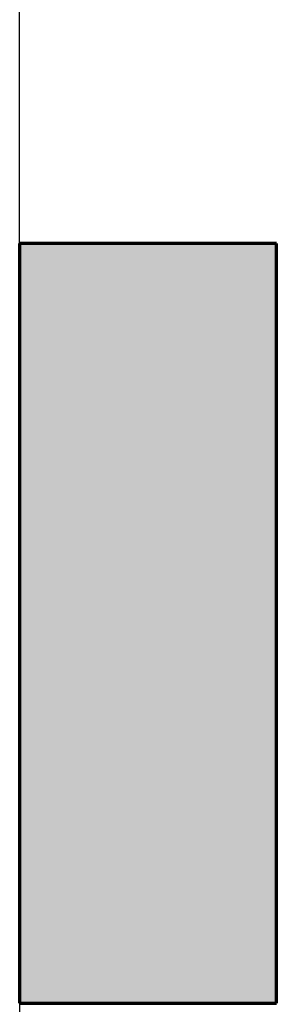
# Model space of a CAD drawing. Header units: metres. Extents: x -69 to 570, y -81 to 66.
# Tile 14 of 33: x 1.233 to 1.453, y -9.968 to -9.126. Entities that reach past the tile are written whole.
import ezdxf

# ---------------------------------------------------------------- set-up
doc = ezdxf.new("R2010")
doc.units = ezdxf.units.M
doc.layers.add('A-FLOR', color=192, linetype='Continuous', lineweight=25)
doc.layers.add('S-COLS', color=52, linetype='Continuous', lineweight=25)

msp = doc.modelspace()

# ---------------------------------------------------------------- hatches: boundary and pattern name
at = {"layer": 'S-COLS'}
msp.add_hatch(color=253, dxfattribs=at).paths.add_polyline_path([(1.23262, -9.96706), (1.45262, -9.96706), (1.45262, -9.31706), (1.23262, -9.31706)], flags=0)

# ---------------------------------------------------------------- linework, layer by layer
at = {"layer": 'A-FLOR', "color": 253}
for p, q in [((1.23262, -9.31706), (1.23262, -8.11706)), ((1.23262, -9.96706), (1.23262, -10.01897))]:
    msp.add_line(p, q, dxfattribs=at)
at = {"layer": 'S-COLS', "color": 253, "lineweight": 70}
for p, q in [((1.45262, -9.31706), (1.23262, -9.31706)), ((1.23262, -9.31706), (1.23262, -9.96706)), ((1.45262, -9.96706), (1.45262, -9.31706)), ((1.23262, -9.96706), (1.45262, -9.96706))]:
    msp.add_line(p, q, dxfattribs=at)

doc.saveas('drawing.dxf')
